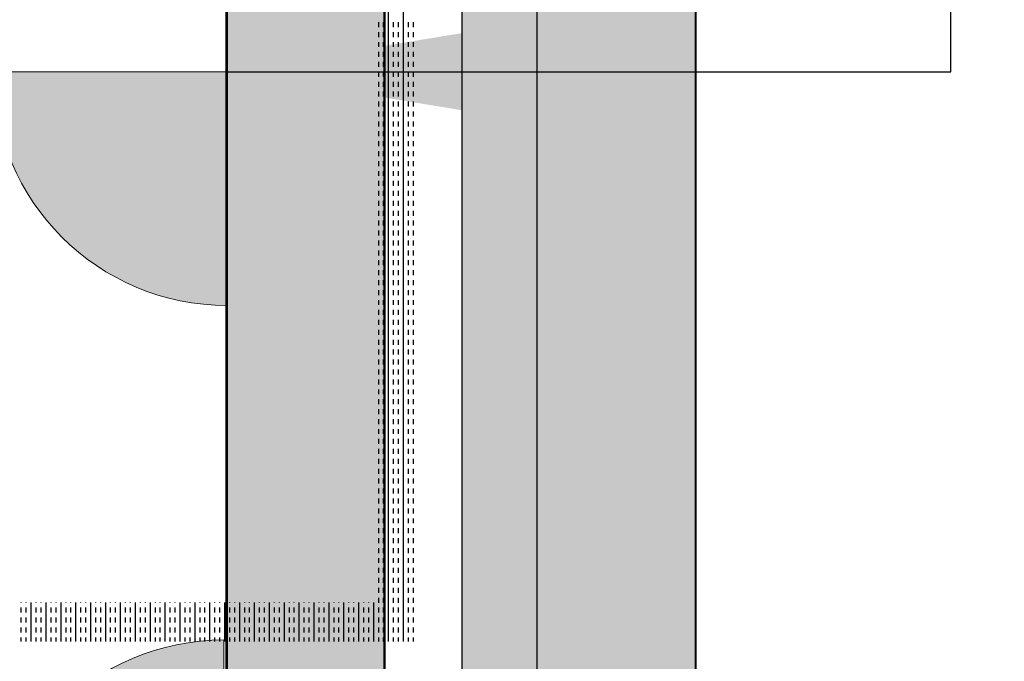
# Model space of a CAD drawing. Header units: millimetres. Extents: x -11575 to 52845, y -36266 to 23021.
# Tile 92 of 184: x 20930 to 21561, y 15291 to 15703. Entities that reach past the tile are written whole.
import ezdxf
from ezdxf.enums import TextEntityAlignment as Align

# ---------------------------------------------------------------- set-up
doc = ezdxf.new("R2010")
doc.units = ezdxf.units.MM
doc.header["$MEASUREMENT"] = 0
doc.layers.get('0').update_dxf_attribs({"lineweight": 5})
doc.layers.add('GREY SCALE', color=9, linetype='Continuous', true_color=0x808080)
doc.layers.add('GREYSCALE', color=9, linetype='Continuous', lineweight=0, true_color=0x808080)
doc.layers.add('M-MEP-ELPR-SOCKET', color=5, linetype='Continuous', lineweight=20, true_color=0x0000ff)
doc.layers.add('M-MEP-ELLG-TEXT', color=7, linetype='Continuous', lineweight=20)
doc.styles.add('Oswald Light', font='txt')
doc.styles.get("Standard").update_dxf_attribs({"font": 'romans.shx'})
doc.dimstyles.new('MDS-50', dxfattribs={"dimtxt": 100, "dimasz": 100, "dimexe": 50, "dimexo": 50, "dimgap": 25, "dimtad": 1, "dimdec": 0, "dimtxsty": 'Oswald Light', "dimcen": 0, "dimdle": 1.5875, "dimazin": 0, "dimtfac": 1, "dimtdec": 0, "dimtix": 1, "dimtmove": 0, "dimatfit": 0, "dimfxl": 1, "dimfrac": 2, "dimtolj": 1, "dimarcsym": 0})

# ---------------------------------------------------------------- blocks, each defined once
blk = doc.blocks.new('FLOOR PLAN')
at = {"layer": 'GREYSCALE', "lineweight": -2, "ltscale": 0.25}
h = blk.add_hatch(color=0, dxfattribs=at)
h.dxf.hatch_style = 1
h.paths.add_polyline_path([(21261.56, 12139.37), (21261.56, 12059.77), (21363.41, 12059.77), (21363.18, 18155.08), (21261.33, 18155.07), (21261.56, 12213.15)])
h = blk.add_hatch(color=0, dxfattribs=at)
h.dxf.hatch_style = 1
h.paths.add_polyline_path([(21062.97, 12139.25), (21062.97, 12060.09), (21164.25, 12060.09), (21164.25, 18121.51), (21062.97, 18121.51), (21062.97, 12212.62)])
h = blk.add_hatch(color=0, dxfattribs=at)
h.dxf.hatch_style = 1
h.paths.add_polyline_path([(21363.6, 18078.18), (21213.33, 18078.18), (21213.33, 11251.58), (21363.6, 11251.58)])
at = {"layer": 'GREYSCALE', "color": 0, "lineweight": -2, "ltscale": 0.25}
for p, q in [((21363.41, 12059.77), (21363.18, 18155.08)), ((21163.58, 12069.11), (21163.58, 18149.45)), ((21164.25, 12060.09), (21164.25, 18121.51)), ((21261.34, 18000.66), (21261.56, 12059.77)), ((21061.98, 17995.41), (21061.98, 12069.11)), ((21062.97, 17967.96), (21062.97, 12060.09))]:
    blk.add_line(p, q, dxfattribs=at)
at = {"layer": 'GREYSCALE', "color": 0, "lineweight": -2}
for p, q in [((21213.33, 18078.18), (21213.33, 11251.58)), ((21363.6, 11251.58), (21363.6, 18078.18)), ((21166.43, 15303.61), (21166.43, 16005.3)), ((21175.98, 15303.61), (21175.98, 16005.3)), ((21160.07, 15697.78), (21160.07, 15700.96)), ((21163.25, 15697.78), (21163.25, 15700.96)), ((21169.62, 15697.78), (21169.62, 15700.96)), ((21172.8, 15697.78), (21172.8, 15700.96)), ((21179.16, 15697.78), (21179.16, 15700.96)), ((21182.35, 15697.78), (21182.35, 15700.96)), ((21160.07, 15691.41), (21160.07, 15694.59)), ((21163.25, 15691.41), (21163.25, 15694.59)), ((21169.62, 15691.41), (21169.62, 15694.59)), ((21172.8, 15691.41), (21172.8, 15694.59)), ((21179.16, 15691.41), (21179.16, 15694.59)), ((21182.35, 15691.41), (21182.35, 15694.59)), ((21160.07, 15685.05), (21160.07, 15688.23)), ((21163.25, 15685.05), (21163.25, 15688.23)), ((21169.62, 15685.05), (21169.62, 15688.23)), ((21172.8, 15685.05), (21172.8, 15688.23)), ((21179.16, 15685.05), (21179.16, 15688.23)), ((21182.35, 15685.05), (21182.35, 15688.23)), ((21160.07, 15678.68), (21160.07, 15681.86)), ((21163.25, 15678.68), (21163.25, 15681.86)), ((21169.62, 15678.68), (21169.62, 15681.86)), ((21172.8, 15678.68), (21172.8, 15681.86)), ((21179.16, 15678.68), (21179.16, 15681.86)), ((21182.35, 15678.68), (21182.35, 15681.86)), ((21160.07, 15672.32), (21160.07, 15675.5)), ((21163.25, 15672.32), (21163.25, 15675.5)), ((21169.62, 15672.32), (21169.62, 15675.5)), ((21172.8, 15672.32), (21172.8, 15675.5)), ((21179.16, 15672.32), (21179.16, 15675.5)), ((21182.35, 15672.32), (21182.35, 15675.5)), ((21160.07, 15665.95), (21160.07, 15669.13)), ((21163.25, 15665.95), (21163.25, 15669.13)), ((21169.62, 15665.95), (21169.62, 15669.13)), ((21172.8, 15665.95), (21172.8, 15669.13)), ((21179.16, 15665.95), (21179.16, 15669.13)), ((21182.35, 15665.95), (21182.35, 15669.13)), ((21160.07, 15659.58), (21160.07, 15662.77)), ((21163.25, 15659.58), (21163.25, 15662.77)), ((21169.62, 15659.58), (21169.62, 15662.77)), ((21172.8, 15659.58), (21172.8, 15662.77)), ((21179.16, 15659.58), (21179.16, 15662.77)), ((21182.35, 15659.58), (21182.35, 15662.77)), ((21160.07, 15653.22), (21160.07, 15656.4)), ((21163.25, 15653.22), (21163.25, 15656.4)), ((21169.62, 15653.22), (21169.62, 15656.4)), ((21172.8, 15653.22), (21172.8, 15656.4)), ((21179.16, 15653.22), (21179.16, 15656.4)), ((21182.35, 15653.22), (21182.35, 15656.4)), ((21160.07, 15646.85), (21160.07, 15650.04)), ((21163.25, 15646.85), (21163.25, 15650.04)), ((21169.62, 15646.85), (21169.62, 15650.04)), ((21172.8, 15646.85), (21172.8, 15650.04)), ((21179.16, 15646.85), (21179.16, 15650.04)), ((21182.35, 15646.85), (21182.35, 15650.04)), ((21160.07, 15640.49), (21160.07, 15643.67)), ((21163.25, 15640.49), (21163.25, 15643.67)), ((21169.62, 15640.49), (21169.62, 15643.67)), ((21172.8, 15640.49), (21172.8, 15643.67)), ((21179.16, 15640.49), (21179.16, 15643.67)), ((21182.35, 15640.49), (21182.35, 15643.67)), ((21160.07, 15634.12), (21160.07, 15637.31)), ((21163.25, 15634.12), (21163.25, 15637.31)), ((21169.62, 15634.12), (21169.62, 15637.31)), ((21172.8, 15634.12), (21172.8, 15637.31)), ((21179.16, 15634.12), (21179.16, 15637.31)), ((21182.35, 15634.12), (21182.35, 15637.31)), ((21160.07, 15627.76), (21160.07, 15630.94)), ((21163.25, 15627.76), (21163.25, 15630.94)), ((21169.62, 15627.76), (21169.62, 15630.94)), ((21172.8, 15627.76), (21172.8, 15630.94)), ((21179.16, 15627.76), (21179.16, 15630.94)), ((21182.35, 15627.76), (21182.35, 15630.94)), ((21160.07, 15621.39), (21160.07, 15624.57)), ((21163.25, 15621.39), (21163.25, 15624.57)), ((21169.62, 15621.39), (21169.62, 15624.57)), ((21172.8, 15621.39), (21172.8, 15624.57)), ((21179.16, 15621.39), (21179.16, 15624.57)), ((21182.35, 15621.39), (21182.35, 15624.57)), ((21160.07, 15615.03), (21160.07, 15618.21)), ((21163.25, 15615.03), (21163.25, 15618.21)), ((21169.62, 15615.03), (21169.62, 15618.21)), ((21172.8, 15615.03), (21172.8, 15618.21)), ((21179.16, 15615.03), (21179.16, 15618.21)), ((21182.35, 15615.03), (21182.35, 15618.21)), ((21160.07, 15608.66), (21160.07, 15611.84)), ((21163.25, 15608.66), (21163.25, 15611.84)), ((21169.62, 15608.66), (21169.62, 15611.84)), ((21172.8, 15608.66), (21172.8, 15611.84)), ((21179.16, 15608.66), (21179.16, 15611.84)), ((21182.35, 15608.66), (21182.35, 15611.84)), ((21160.07, 15602.3), (21160.07, 15605.48)), ((21163.25, 15602.3), (21163.25, 15605.48)), ((21169.62, 15602.3), (21169.62, 15605.48)), ((21172.8, 15602.3), (21172.8, 15605.48)), ((21179.16, 15602.3), (21179.16, 15605.48)), ((21182.35, 15602.3), (21182.35, 15605.48)), ((21160.07, 15595.93), (21160.07, 15599.11)), ((21163.25, 15595.93), (21163.25, 15599.11)), ((21169.62, 15595.93), (21169.62, 15599.11)), ((21172.8, 15595.93), (21172.8, 15599.11)), ((21179.16, 15595.93), (21179.16, 15599.11)), ((21182.35, 15595.93), (21182.35, 15599.11)), ((21160.07, 15589.57), (21160.07, 15592.75)), ((21163.25, 15589.57), (21163.25, 15592.75)), ((21169.62, 15589.57), (21169.62, 15592.75)), ((21172.8, 15589.57), (21172.8, 15592.75)), ((21179.16, 15589.57), (21179.16, 15592.75)), ((21182.35, 15589.57), (21182.35, 15592.75)), ((21160.07, 15583.2), (21160.07, 15586.38)), ((21163.25, 15583.2), (21163.25, 15586.38)), ((21169.62, 15583.2), (21169.62, 15586.38)), ((21172.8, 15583.2), (21172.8, 15586.38)), ((21179.16, 15583.2), (21179.16, 15586.38)), ((21182.35, 15583.2), (21182.35, 15586.38)), ((21160.07, 15576.83), (21160.07, 15580.02)), ((21163.25, 15576.83), (21163.25, 15580.02)), ((21169.62, 15576.83), (21169.62, 15580.02)), ((21172.8, 15576.83), (21172.8, 15580.02)), ((21179.16, 15576.83), (21179.16, 15580.02)), ((21182.35, 15576.83), (21182.35, 15580.02)), ((21160.07, 15570.47), (21160.07, 15573.65)), ((21163.25, 15570.47), (21163.25, 15573.65)), ((21169.62, 15570.47), (21169.62, 15573.65)), ((21172.8, 15570.47), (21172.8, 15573.65)), ((21179.16, 15570.47), (21179.16, 15573.65)), ((21182.35, 15570.47), (21182.35, 15573.65)), ((21160.07, 15564.1), (21160.07, 15567.29)), ((21163.25, 15564.1), (21163.25, 15567.29)), ((21169.62, 15564.1), (21169.62, 15567.29)), ((21172.8, 15564.1), (21172.8, 15567.29)), ((21179.16, 15564.1), (21179.16, 15567.29)), ((21182.35, 15564.1), (21182.35, 15567.29)), ((21160.07, 15557.74), (21160.07, 15560.92)), ((21163.25, 15557.74), (21163.25, 15560.92)), ((21169.62, 15557.74), (21169.62, 15560.92)), ((21172.8, 15557.74), (21172.8, 15560.92)), ((21179.16, 15557.74), (21179.16, 15560.92)), ((21182.35, 15557.74), (21182.35, 15560.92)), ((21160.07, 15551.37), (21160.07, 15554.56)), ((21163.25, 15551.37), (21163.25, 15554.56)), ((21169.62, 15551.37), (21169.62, 15554.56)), ((21172.8, 15551.37), (21172.8, 15554.56)), ((21179.16, 15551.37), (21179.16, 15554.56)), ((21182.35, 15551.37), (21182.35, 15554.56)), ((21160.07, 15545.01), (21160.07, 15548.19)), ((21163.25, 15545.01), (21163.25, 15548.19)), ((21169.62, 15545.01), (21169.62, 15548.19)), ((21172.8, 15545.01), (21172.8, 15548.19)), ((21179.16, 15545.01), (21179.16, 15548.19)), ((21182.35, 15545.01), (21182.35, 15548.19)), ((21160.07, 15538.64), (21160.07, 15541.82)), ((21163.25, 15538.64), (21163.25, 15541.82)), ((21169.62, 15538.64), (21169.62, 15541.82)), ((21172.8, 15538.64), (21172.8, 15541.82)), ((21179.16, 15538.64), (21179.16, 15541.82)), ((21182.35, 15538.64), (21182.35, 15541.82)), ((21160.07, 15532.28), (21160.07, 15535.46)), ((21163.25, 15532.28), (21163.25, 15535.46)), ((21169.62, 15532.28), (21169.62, 15535.46)), ((21172.8, 15532.28), (21172.8, 15535.46)), ((21179.16, 15532.28), (21179.16, 15535.46)), ((21182.35, 15532.28), (21182.35, 15535.46)), ((21160.07, 15525.91), (21160.07, 15529.09)), ((21163.25, 15525.91), (21163.25, 15529.09)), ((21169.62, 15525.91), (21169.62, 15529.09)), ((21172.8, 15525.91), (21172.8, 15529.09)), ((21179.16, 15525.91), (21179.16, 15529.09)), ((21182.35, 15525.91), (21182.35, 15529.09)), ((21160.07, 15519.55), (21160.07, 15522.73)), ((21163.25, 15519.55), (21163.25, 15522.73)), ((21169.62, 15519.55), (21169.62, 15522.73)), ((21172.8, 15519.55), (21172.8, 15522.73)), ((21179.16, 15519.55), (21179.16, 15522.73)), ((21182.35, 15519.55), (21182.35, 15522.73)), ((21160.07, 15513.18), (21160.07, 15516.36)), ((21163.25, 15513.18), (21163.25, 15516.36)), ((21169.62, 15513.18), (21169.62, 15516.36)), ((21172.8, 15513.18), (21172.8, 15516.36)), ((21179.16, 15513.18), (21179.16, 15516.36)), ((21182.35, 15513.18), (21182.35, 15516.36)), ((21160.07, 15506.82), (21160.07, 15510)), ((21163.25, 15506.82), (21163.25, 15510)), ((21169.62, 15506.82), (21169.62, 15510)), ((21172.8, 15506.82), (21172.8, 15510)), ((21179.16, 15506.82), (21179.16, 15510)), ((21182.35, 15506.82), (21182.35, 15510)), ((21160.07, 15500.45), (21160.07, 15503.63)), ((21163.25, 15500.45), (21163.25, 15503.63)), ((21169.62, 15500.45), (21169.62, 15503.63)), ((21172.8, 15500.45), (21172.8, 15503.63)), ((21179.16, 15500.45), (21179.16, 15503.63)), ((21182.35, 15500.45), (21182.35, 15503.63)), ((21160.07, 15494.08), (21160.07, 15497.27)), ((21163.25, 15494.08), (21163.25, 15497.27)), ((21169.62, 15494.08), (21169.62, 15497.27)), ((21172.8, 15494.08), (21172.8, 15497.27)), ((21179.16, 15494.08), (21179.16, 15497.27)), ((21182.35, 15494.08), (21182.35, 15497.27)), ((21160.07, 15487.72), (21160.07, 15490.9)), ((21163.25, 15487.72), (21163.25, 15490.9)), ((21169.62, 15487.72), (21169.62, 15490.9)), ((21172.8, 15487.72), (21172.8, 15490.9)), ((21179.16, 15487.72), (21179.16, 15490.9)), ((21182.35, 15487.72), (21182.35, 15490.9)), ((21160.07, 15481.35), (21160.07, 15484.54)), ((21163.25, 15481.35), (21163.25, 15484.54)), ((21169.62, 15481.35), (21169.62, 15484.54)), ((21172.8, 15481.35), (21172.8, 15484.54)), ((21179.16, 15481.35), (21179.16, 15484.54)), ((21182.35, 15481.35), (21182.35, 15484.54)), ((21160.07, 15474.99), (21160.07, 15478.17)), ((21163.25, 15474.99), (21163.25, 15478.17)), ((21169.62, 15474.99), (21169.62, 15478.17)), ((21172.8, 15474.99), (21172.8, 15478.17)), ((21179.16, 15474.99), (21179.16, 15478.17)), ((21182.35, 15474.99), (21182.35, 15478.17)), ((21160.07, 15468.62), (21160.07, 15471.81)), ((21163.25, 15468.62), (21163.25, 15471.81)), ((21169.62, 15468.62), (21169.62, 15471.81)), ((21172.8, 15468.62), (21172.8, 15471.81)), ((21179.16, 15468.62), (21179.16, 15471.81)), ((21182.35, 15468.62), (21182.35, 15471.81)), ((21160.07, 15462.26), (21160.07, 15465.44)), ((21163.25, 15462.26), (21163.25, 15465.44)), ((21169.62, 15462.26), (21169.62, 15465.44)), ((21172.8, 15462.26), (21172.8, 15465.44)), ((21179.16, 15462.26), (21179.16, 15465.44)), ((21182.35, 15462.26), (21182.35, 15465.44)), ((21160.07, 15455.89), (21160.07, 15459.07)), ((21163.25, 15455.89), (21163.25, 15459.07)), ((21169.62, 15455.89), (21169.62, 15459.07)), ((21172.8, 15455.89), (21172.8, 15459.07)), ((21179.16, 15455.89), (21179.16, 15459.07)), ((21182.35, 15455.89), (21182.35, 15459.07)), ((21160.07, 15449.53), (21160.07, 15452.71)), ((21163.25, 15449.53), (21163.25, 15452.71)), ((21169.62, 15449.53), (21169.62, 15452.71)), ((21172.8, 15449.53), (21172.8, 15452.71)), ((21179.16, 15449.53), (21179.16, 15452.71)), ((21182.35, 15449.53), (21182.35, 15452.71)), ((21160.07, 15443.16), (21160.07, 15446.34)), ((21163.25, 15443.16), (21163.25, 15446.34)), ((21169.62, 15443.16), (21169.62, 15446.34)), ((21172.8, 15443.16), (21172.8, 15446.34)), ((21179.16, 15443.16), (21179.16, 15446.34)), ((21182.35, 15443.16), (21182.35, 15446.34)), ((21160.07, 15436.8), (21160.07, 15439.98)), ((21163.25, 15436.8), (21163.25, 15439.98)), ((21169.62, 15436.8), (21169.62, 15439.98)), ((21172.8, 15436.8), (21172.8, 15439.98)), ((21179.16, 15436.8), (21179.16, 15439.98)), ((21182.35, 15436.8), (21182.35, 15439.98)), ((21160.07, 15430.43), (21160.07, 15433.61)), ((21163.25, 15430.43), (21163.25, 15433.61)), ((21169.62, 15430.43), (21169.62, 15433.61)), ((21172.8, 15430.43), (21172.8, 15433.61)), ((21179.16, 15430.43), (21179.16, 15433.61)), ((21182.35, 15430.43), (21182.35, 15433.61)), ((21160.07, 15424.07), (21160.07, 15427.25)), ((21163.25, 15424.07), (21163.25, 15427.25)), ((21169.62, 15424.07), (21169.62, 15427.25)), ((21172.8, 15424.07), (21172.8, 15427.25)), ((21179.16, 15424.07), (21179.16, 15427.25)), ((21182.35, 15424.07), (21182.35, 15427.25)), ((21160.07, 15417.7), (21160.07, 15420.88)), ((21163.25, 15417.7), (21163.25, 15420.88)), ((21169.62, 15417.7), (21169.62, 15420.88)), ((21172.8, 15417.7), (21172.8, 15420.88)), ((21179.16, 15417.7), (21179.16, 15420.88)), ((21182.35, 15417.7), (21182.35, 15420.88)), ((21160.07, 15411.33), (21160.07, 15414.52)), ((21163.25, 15411.33), (21163.25, 15414.52)), ((21169.62, 15411.33), (21169.62, 15414.52)), ((21172.8, 15411.33), (21172.8, 15414.52)), ((21179.16, 15411.33), (21179.16, 15414.52)), ((21182.35, 15411.33), (21182.35, 15414.52)), ((21160.07, 15404.97), (21160.07, 15408.15)), ((21163.25, 15404.97), (21163.25, 15408.15)), ((21169.62, 15404.97), (21169.62, 15408.15)), ((21172.8, 15404.97), (21172.8, 15408.15)), ((21179.16, 15404.97), (21179.16, 15408.15)), ((21182.35, 15404.97), (21182.35, 15408.15)), ((21160.07, 15398.6), (21160.07, 15401.79)), ((21163.25, 15398.6), (21163.25, 15401.79)), ((21169.62, 15398.6), (21169.62, 15401.79)), ((21172.8, 15398.6), (21172.8, 15401.79)), ((21179.16, 15398.6), (21179.16, 15401.79)), ((21182.35, 15398.6), (21182.35, 15401.79)), ((21160.07, 15392.24), (21160.07, 15395.42)), ((21163.25, 15392.24), (21163.25, 15395.42)), ((21169.62, 15392.24), (21169.62, 15395.42)), ((21172.8, 15392.24), (21172.8, 15395.42)), ((21179.16, 15392.24), (21179.16, 15395.42)), ((21182.35, 15392.24), (21182.35, 15395.42)), ((21160.07, 15385.87), (21160.07, 15389.06)), ((21163.25, 15385.87), (21163.25, 15389.06)), ((21169.62, 15385.87), (21169.62, 15389.06)), ((21172.8, 15385.87), (21172.8, 15389.06)), ((21179.16, 15385.87), (21179.16, 15389.06)), ((21182.35, 15385.87), (21182.35, 15389.06)), ((21160.07, 15379.51), (21160.07, 15382.69)), ((21163.25, 15379.51), (21163.25, 15382.69)), ((21169.62, 15379.51), (21169.62, 15382.69)), ((21172.8, 15379.51), (21172.8, 15382.69)), ((21179.16, 15379.51), (21179.16, 15382.69)), ((21182.35, 15379.51), (21182.35, 15382.69)), ((21160.07, 15373.14), (21160.07, 15376.32)), ((21163.25, 15373.14), (21163.25, 15376.32)), ((21169.62, 15373.14), (21169.62, 15376.32)), ((21172.8, 15373.14), (21172.8, 15376.32)), ((21179.16, 15373.14), (21179.16, 15376.32)), ((21182.35, 15373.14), (21182.35, 15376.32)), ((21160.07, 15366.78), (21160.07, 15369.96)), ((21163.25, 15366.78), (21163.25, 15369.96)), ((21169.62, 15366.78), (21169.62, 15369.96)), ((21172.8, 15366.78), (21172.8, 15369.96)), ((21179.16, 15366.78), (21179.16, 15369.96)), ((21182.35, 15366.78), (21182.35, 15369.96)), ((21160.07, 15360.41), (21160.07, 15363.59)), ((21163.25, 15360.41), (21163.25, 15363.59)), ((21169.62, 15360.41), (21169.62, 15363.59)), ((21172.8, 15360.41), (21172.8, 15363.59)), ((21179.16, 15360.41), (21179.16, 15363.59)), ((21182.35, 15360.41), (21182.35, 15363.59)), ((21160.07, 15354.05), (21160.07, 15357.23)), ((21163.25, 15354.05), (21163.25, 15357.23)), ((21169.62, 15354.05), (21169.62, 15357.23)), ((21172.8, 15354.05), (21172.8, 15357.23)), ((21179.16, 15354.05), (21179.16, 15357.23)), ((21182.35, 15354.05), (21182.35, 15357.23)), ((21160.07, 15347.68), (21160.07, 15350.86)), ((21163.25, 15347.68), (21163.25, 15350.86)), ((21169.62, 15347.68), (21169.62, 15350.86)), ((21172.8, 15347.68), (21172.8, 15350.86)), ((21179.16, 15347.68), (21179.16, 15350.86)), ((21182.35, 15347.68), (21182.35, 15350.86)), ((21160.07, 15341.31), (21160.07, 15344.5)), ((21163.25, 15341.31), (21163.25, 15344.5)), ((21169.62, 15341.31), (21169.62, 15344.5)), ((21172.8, 15341.31), (21172.8, 15344.5)), ((21179.16, 15341.31), (21179.16, 15344.5)), ((21182.35, 15341.31), (21182.35, 15344.5)), ((21160.07, 15334.95), (21160.07, 15338.13)), ((21163.25, 15334.95), (21163.25, 15338.13)), ((21169.62, 15334.95), (21169.62, 15338.13)), ((21172.8, 15334.95), (21172.8, 15338.13)), ((21179.16, 15334.95), (21179.16, 15338.13)), ((21182.35, 15334.95), (21182.35, 15338.13)), ((21160.07, 15328.58), (21160.07, 15331.77)), ((21163.25, 15328.58), (21163.25, 15331.77)), ((21169.62, 15328.58), (21169.62, 15331.77)), ((21172.8, 15328.58), (21172.8, 15331.77)), ((21179.16, 15328.58), (21179.16, 15331.77)), ((21182.35, 15328.58), (21182.35, 15331.77)), ((20930.91, 15328.58), (20930.91, 15328.67)), ((20930.91, 15322.22), (20930.91, 15325.4)), ((20934.1, 15328.58), (20934.1, 15328.67)), ((20934.1, 15322.22), (20934.1, 15325.4)), ((20937.28, 15303.61), (20937.28, 15328.67)), ((20940.46, 15328.58), (20940.46, 15328.67)), ((20940.46, 15322.22), (20940.46, 15325.4)), ((20943.64, 15328.58), (20943.64, 15328.67)), ((20943.64, 15322.22), (20943.64, 15325.4)), ((20946.83, 15303.61), (20946.83, 15328.67)), ((20950.01, 15328.58), (20950.01, 15328.67)), ((20950.01, 15322.22), (20950.01, 15325.4)), ((20953.19, 15328.58), (20953.19, 15328.67)), ((20953.19, 15322.22), (20953.19, 15325.4)), ((20956.37, 15303.61), (20956.37, 15328.67)), ((20959.56, 15328.58), (20959.56, 15328.67)), ((20959.56, 15322.22), (20959.56, 15325.4)), ((20962.74, 15328.58), (20962.74, 15328.67)), ((20962.74, 15322.22), (20962.74, 15325.4)), ((20965.92, 15303.61), (20965.92, 15328.67)), ((20969.11, 15328.58), (20969.11, 15328.67)), ((20969.11, 15322.22), (20969.11, 15325.4)), ((20972.29, 15328.58), (20972.29, 15328.67)), ((20972.29, 15322.22), (20972.29, 15325.4)), ((20975.47, 15303.61), (20975.47, 15328.67)), ((20978.65, 15328.58), (20978.65, 15328.67)), ((20978.65, 15322.22), (20978.65, 15325.4)), ((20981.84, 15328.58), (20981.84, 15328.67)), ((20981.84, 15322.22), (20981.84, 15325.4)), ((20985.02, 15303.61), (20985.02, 15328.67)), ((20988.2, 15328.58), (20988.2, 15328.67)), ((20988.2, 15322.22), (20988.2, 15325.4)), ((20991.38, 15328.58), (20991.38, 15328.67)), ((20991.38, 15322.22), (20991.38, 15325.4)), ((20994.57, 15303.61), (20994.57, 15328.67)), ((20997.75, 15328.58), (20997.75, 15328.67)), ((20997.75, 15322.22), (20997.75, 15325.4)), ((21000.93, 15328.58), (21000.93, 15328.67)), ((21000.93, 15322.22), (21000.93, 15325.4)), ((21004.12, 15303.61), (21004.12, 15328.67)), ((21007.3, 15328.58), (21007.3, 15328.67)), ((21007.3, 15322.22), (21007.3, 15325.4)), ((21010.48, 15328.58), (21010.48, 15328.67)), ((21010.48, 15322.22), (21010.48, 15325.4)), ((21013.66, 15303.61), (21013.66, 15328.67)), ((21016.85, 15328.58), (21016.85, 15328.67)), ((21016.85, 15322.22), (21016.85, 15325.4)), ((21020.03, 15328.58), (21020.03, 15328.67)), ((21020.03, 15322.22), (21020.03, 15325.4)), ((21023.21, 15303.61), (21023.21, 15328.67)), ((21026.39, 15328.58), (21026.39, 15328.67)), ((21026.39, 15322.22), (21026.39, 15325.4)), ((21029.58, 15328.58), (21029.58, 15328.67)), ((21029.58, 15322.22), (21029.58, 15325.4)), ((21032.76, 15303.61), (21032.76, 15328.67)), ((21035.94, 15328.58), (21035.94, 15328.67)), ((21035.94, 15322.22), (21035.94, 15325.4)), ((21039.12, 15328.58), (21039.12, 15328.67)), ((21039.12, 15322.22), (21039.12, 15325.4)), ((21042.31, 15303.61), (21042.31, 15328.67)), ((21045.49, 15328.58), (21045.49, 15328.67)), ((21045.49, 15322.22), (21045.49, 15325.4)), ((21048.67, 15328.58), (21048.67, 15328.67)), ((21048.67, 15322.22), (21048.67, 15325.4)), ((21051.86, 15303.61), (21051.86, 15328.67)), ((21055.04, 15328.58), (21055.04, 15328.67)), ((21055.04, 15322.22), (21055.04, 15325.4)), ((21058.22, 15328.58), (21058.22, 15328.67)), ((21058.22, 15322.22), (21058.22, 15325.4)), ((21061.4, 15303.61), (21061.4, 15328.67)), ((21064.59, 15328.58), (21064.59, 15328.67)), ((21064.59, 15322.22), (21064.59, 15325.4)), ((21067.77, 15328.58), (21067.77, 15328.67)), ((21067.77, 15322.22), (21067.77, 15325.4)), ((21070.95, 15303.61), (21070.95, 15328.67)), ((21074.13, 15328.58), (21074.13, 15328.67)), ((21074.13, 15322.22), (21074.13, 15325.4)), ((21077.32, 15328.58), (21077.32, 15328.67)), ((21077.32, 15322.22), (21077.32, 15325.4)), ((21080.5, 15303.61), (21080.5, 15328.67)), ((21083.68, 15328.58), (21083.68, 15328.67)), ((21083.68, 15322.22), (21083.68, 15325.4)), ((21086.87, 15328.58), (21086.87, 15328.67)), ((21086.87, 15322.22), (21086.87, 15325.4)), ((21090.05, 15303.61), (21090.05, 15328.67)), ((21093.23, 15328.58), (21093.23, 15328.67)), ((21093.23, 15322.22), (21093.23, 15325.4)), ((21096.41, 15328.58), (21096.41, 15328.67)), ((21096.41, 15322.22), (21096.41, 15325.4)), ((21099.6, 15303.61), (21099.6, 15328.67)), ((21102.78, 15328.58), (21102.78, 15328.67)), ((21102.78, 15322.22), (21102.78, 15325.4)), ((21105.96, 15328.58), (21105.96, 15328.67)), ((21105.96, 15322.22), (21105.96, 15325.4)), ((21109.14, 15303.61), (21109.14, 15328.67)), ((21112.33, 15328.58), (21112.33, 15328.67)), ((21112.33, 15322.22), (21112.33, 15325.4)), ((21115.51, 15328.58), (21115.51, 15328.67)), ((21115.51, 15322.22), (21115.51, 15325.4)), ((21118.69, 15303.61), (21118.69, 15328.67)), ((21121.88, 15328.58), (21121.88, 15328.67)), ((21121.88, 15322.22), (21121.88, 15325.4)), ((21125.06, 15328.58), (21125.06, 15328.67)), ((21125.06, 15322.22), (21125.06, 15325.4)), ((21128.24, 15303.61), (21128.24, 15328.67)), ((21131.42, 15328.58), (21131.42, 15328.67)), ((21131.42, 15322.22), (21131.42, 15325.4)), ((21134.61, 15328.58), (21134.61, 15328.67)), ((21134.61, 15322.22), (21134.61, 15325.4)), ((21137.79, 15303.61), (21137.79, 15328.67)), ((21140.97, 15328.58), (21140.97, 15328.67)), ((21140.97, 15322.22), (21140.97, 15325.4)), ((21144.15, 15328.58), (21144.15, 15328.67)), ((21144.15, 15322.22), (21144.15, 15325.4)), ((21147.34, 15303.61), (21147.34, 15328.67)), ((21150.52, 15328.58), (21150.52, 15328.67)), ((21150.52, 15322.22), (21150.52, 15325.4)), ((21153.7, 15328.58), (21153.7, 15328.67)), ((21153.7, 15322.22), (21153.7, 15325.4)), ((21156.88, 15303.61), (21156.88, 15328.67)), ((21160.07, 15322.22), (21160.07, 15325.4)), ((21163.25, 15322.22), (21163.25, 15325.4)), ((21169.62, 15322.22), (21169.62, 15325.4)), ((21172.8, 15322.22), (21172.8, 15325.4)), ((21179.16, 15322.22), (21179.16, 15325.4)), ((21182.35, 15322.22), (21182.35, 15325.4)), ((20930.91, 15315.85), (20930.91, 15319.04)), ((20934.1, 15315.85), (20934.1, 15319.04)), ((20940.46, 15315.85), (20940.46, 15319.04)), ((20943.64, 15315.85), (20943.64, 15319.04)), ((20950.01, 15315.85), (20950.01, 15319.04)), ((20953.19, 15315.85), (20953.19, 15319.04)), ((20959.56, 15315.85), (20959.56, 15319.04)), ((20962.74, 15315.85), (20962.74, 15319.04)), ((20969.11, 15315.85), (20969.11, 15319.04)), ((20972.29, 15315.85), (20972.29, 15319.04)), ((20978.65, 15315.85), (20978.65, 15319.04)), ((20981.84, 15315.85), (20981.84, 15319.04)), ((20988.2, 15315.85), (20988.2, 15319.04)), ((20991.38, 15315.85), (20991.38, 15319.04)), ((20997.75, 15315.85), (20997.75, 15319.04)), ((21000.93, 15315.85), (21000.93, 15319.04)), ((21007.3, 15315.85), (21007.3, 15319.04)), ((21010.48, 15315.85), (21010.48, 15319.04)), ((21016.85, 15315.85), (21016.85, 15319.04)), ((21020.03, 15315.85), (21020.03, 15319.04)), ((21026.39, 15315.85), (21026.39, 15319.04)), ((21029.58, 15315.85), (21029.58, 15319.04)), ((21035.94, 15315.85), (21035.94, 15319.04)), ((21039.12, 15315.85), (21039.12, 15319.04)), ((21045.49, 15315.85), (21045.49, 15319.04)), ((21048.67, 15315.85), (21048.67, 15319.04)), ((21055.04, 15315.85), (21055.04, 15319.04)), ((21058.22, 15315.85), (21058.22, 15319.04)), ((21064.59, 15315.85), (21064.59, 15319.04)), ((21067.77, 15315.85), (21067.77, 15319.04)), ((21074.13, 15315.85), (21074.13, 15319.04)), ((21077.32, 15315.85), (21077.32, 15319.04)), ((21083.68, 15315.85), (21083.68, 15319.04)), ((21086.87, 15315.85), (21086.87, 15319.04)), ((21093.23, 15315.85), (21093.23, 15319.04)), ((21096.41, 15315.85), (21096.41, 15319.04)), ((21102.78, 15315.85), (21102.78, 15319.04)), ((21105.96, 15315.85), (21105.96, 15319.04)), ((21112.33, 15315.85), (21112.33, 15319.04)), ((21115.51, 15315.85), (21115.51, 15319.04)), ((21121.88, 15315.85), (21121.88, 15319.04)), ((21125.06, 15315.85), (21125.06, 15319.04)), ((21131.42, 15315.85), (21131.42, 15319.04)), ((21134.61, 15315.85), (21134.61, 15319.04)), ((21140.97, 15315.85), (21140.97, 15319.04)), ((21144.15, 15315.85), (21144.15, 15319.04)), ((21150.52, 15315.85), (21150.52, 15319.04)), ((21153.7, 15315.85), (21153.7, 15319.04)), ((21160.07, 15315.85), (21160.07, 15319.04)), ((21163.25, 15315.85), (21163.25, 15319.04)), ((21169.62, 15315.85), (21169.62, 15319.04)), ((21172.8, 15315.85), (21172.8, 15319.04)), ((21179.16, 15315.85), (21179.16, 15319.04)), ((21182.35, 15315.85), (21182.35, 15319.04)), ((20930.91, 15309.49), (20930.91, 15312.67)), ((20934.1, 15309.49), (20934.1, 15312.67)), ((20940.46, 15309.49), (20940.46, 15312.67)), ((20943.64, 15309.49), (20943.64, 15312.67)), ((20950.01, 15309.49), (20950.01, 15312.67)), ((20953.19, 15309.49), (20953.19, 15312.67)), ((20959.56, 15309.49), (20959.56, 15312.67)), ((20962.74, 15309.49), (20962.74, 15312.67)), ((20969.11, 15309.49), (20969.11, 15312.67)), ((20972.29, 15309.49), (20972.29, 15312.67)), ((20978.65, 15309.49), (20978.65, 15312.67)), ((20981.84, 15309.49), (20981.84, 15312.67)), ((20988.2, 15309.49), (20988.2, 15312.67)), ((20991.38, 15309.49), (20991.38, 15312.67)), ((20997.75, 15309.49), (20997.75, 15312.67)), ((21000.93, 15309.49), (21000.93, 15312.67)), ((21007.3, 15309.49), (21007.3, 15312.67)), ((21010.48, 15309.49), (21010.48, 15312.67)), ((21016.85, 15309.49), (21016.85, 15312.67)), ((21020.03, 15309.49), (21020.03, 15312.67)), ((21026.39, 15309.49), (21026.39, 15312.67)), ((21029.58, 15309.49), (21029.58, 15312.67)), ((21035.94, 15309.49), (21035.94, 15312.67)), ((21039.12, 15309.49), (21039.12, 15312.67)), ((21045.49, 15309.49), (21045.49, 15312.67)), ((21048.67, 15309.49), (21048.67, 15312.67)), ((21055.04, 15309.49), (21055.04, 15312.67)), ((21058.22, 15309.49), (21058.22, 15312.67)), ((21064.59, 15309.49), (21064.59, 15312.67)), ((21067.77, 15309.49), (21067.77, 15312.67)), ((21074.13, 15309.49), (21074.13, 15312.67)), ((21077.32, 15309.49), (21077.32, 15312.67)), ((21083.68, 15309.49), (21083.68, 15312.67)), ((21086.87, 15309.49), (21086.87, 15312.67)), ((21093.23, 15309.49), (21093.23, 15312.67)), ((21096.41, 15309.49), (21096.41, 15312.67)), ((21102.78, 15309.49), (21102.78, 15312.67)), ((21105.96, 15309.49), (21105.96, 15312.67)), ((21112.33, 15309.49), (21112.33, 15312.67)), ((21115.51, 15309.49), (21115.51, 15312.67)), ((21121.88, 15309.49), (21121.88, 15312.67)), ((21125.06, 15309.49), (21125.06, 15312.67)), ((21131.42, 15309.49), (21131.42, 15312.67)), ((21134.61, 15309.49), (21134.61, 15312.67)), ((21140.97, 15309.49), (21140.97, 15312.67)), ((21144.15, 15309.49), (21144.15, 15312.67)), ((21150.52, 15309.49), (21150.52, 15312.67)), ((21153.7, 15309.49), (21153.7, 15312.67)), ((21160.07, 15309.49), (21160.07, 15312.67)), ((21163.25, 15309.49), (21163.25, 15312.67)), ((21169.62, 15309.49), (21169.62, 15312.67)), ((21172.8, 15309.49), (21172.8, 15312.67)), ((21179.16, 15309.49), (21179.16, 15312.67)), ((21182.35, 15309.49), (21182.35, 15312.67)), ((20930.91, 15303.61), (20930.91, 15306.31)), ((20934.1, 15303.61), (20934.1, 15306.31)), ((20940.46, 15303.61), (20940.46, 15306.31)), ((20943.64, 15303.61), (20943.64, 15306.31)), ((20950.01, 15303.61), (20950.01, 15306.31)), ((20953.19, 15303.61), (20953.19, 15306.31)), ((20959.56, 15303.61), (20959.56, 15306.31)), ((20962.74, 15303.61), (20962.74, 15306.31)), ((20969.11, 15303.61), (20969.11, 15306.31)), ((20972.29, 15303.61), (20972.29, 15306.31)), ((20978.65, 15303.61), (20978.65, 15306.31)), ((20981.84, 15303.61), (20981.84, 15306.31)), ((20988.2, 15303.61), (20988.2, 15306.31)), ((20991.38, 15303.61), (20991.38, 15306.31)), ((20997.75, 15303.61), (20997.75, 15306.31)), ((21000.93, 15303.61), (21000.93, 15306.31)), ((21007.3, 15303.61), (21007.3, 15306.31)), ((21010.48, 15303.61), (21010.48, 15306.31)), ((21016.85, 15303.61), (21016.85, 15306.31)), ((21020.03, 15303.61), (21020.03, 15306.31)), ((21026.39, 15303.61), (21026.39, 15306.31)), ((21029.58, 15303.61), (21029.58, 15306.31)), ((21035.94, 15303.61), (21035.94, 15306.31)), ((21039.12, 15303.61), (21039.12, 15306.31)), ((21045.49, 15303.61), (21045.49, 15306.31)), ((21048.67, 15303.61), (21048.67, 15306.31)), ((21055.04, 15303.61), (21055.04, 15306.31)), ((21058.22, 15303.61), (21058.22, 15306.31)), ((21064.59, 15303.61), (21064.59, 15306.31)), ((21067.77, 15303.61), (21067.77, 15306.31)), ((21074.13, 15303.61), (21074.13, 15306.31)), ((21077.32, 15303.61), (21077.32, 15306.31)), ((21083.68, 15303.61), (21083.68, 15306.31)), ((21086.87, 15303.61), (21086.87, 15306.31)), ((21093.23, 15303.61), (21093.23, 15306.31)), ((21096.41, 15303.61), (21096.41, 15306.31)), ((21102.78, 15303.61), (21102.78, 15306.31)), ((21105.96, 15303.61), (21105.96, 15306.31)), ((21112.33, 15303.61), (21112.33, 15306.31)), ((21115.51, 15303.61), (21115.51, 15306.31)), ((21121.88, 15303.61), (21121.88, 15306.31)), ((21125.06, 15303.61), (21125.06, 15306.31)), ((21131.42, 15303.61), (21131.42, 15306.31)), ((21134.61, 15303.61), (21134.61, 15306.31)), ((21140.97, 15303.61), (21140.97, 15306.31)), ((21144.15, 15303.61), (21144.15, 15306.31)), ((21150.52, 15303.61), (21150.52, 15306.31)), ((21153.7, 15303.61), (21153.7, 15306.31)), ((21160.07, 15303.61), (21160.07, 15306.31)), ((21163.25, 15303.61), (21163.25, 15306.31)), ((21169.62, 15303.61), (21169.62, 15306.31)), ((21172.8, 15303.61), (21172.8, 15306.31)), ((21179.16, 15303.61), (21179.16, 15306.31)), ((21182.35, 15303.61), (21182.35, 15306.31))]:
    blk.add_line(p, q, dxfattribs=at)
blk = doc.blocks.new('IS-5PIN')
h = blk.add_hatch(color=0)
h.dxf.hatch_style = 1
h.paths.add_polyline_path([(-100, 0), (100, 0, 1)])
at = {"color": 0}
blk.add_lwpolyline([(-100, 0), (100, 0, 1), (-100, 0)], format="xyb", dxfattribs=at)
blk.add_attdef('XXA', text='', height=100, dxfattribs=at).set_placement((-275, 100), align=Align.MIDDLE_CENTER)
blk = doc.blocks.new('SSSO')
h = blk.add_hatch(color=0)
h.dxf.hatch_style = 1
h.paths.add_polyline_path([(0, 100, 0.414214), (-100, 0), (0, 0)])
at = {"color": 0}
blk.add_lwpolyline([(0, 0), (0, 200)], dxfattribs=at)
blk.add_lwpolyline([(-100, 0), (100, 0, 1), (-100, 0)], format="xyb", dxfattribs=at)
blk.add_attdef('XXA', text='', height=100, dxfattribs=at).set_placement((-250, 150), align=Align.MIDDLE_CENTER)

msp = doc.modelspace()

# ---------------------------------------------------------------- block references
at = {"layer": 'GREY SCALE'}
msp.add_blockref('FLOOR PLAN', (0, 0), dxfattribs=at)
at = {"layer": 'M-MEP-ELPR-SOCKET', "color": 6, "true_color": 0xff00ff, "xscale": 1.5, "yscale": 1.5, "zscale": 1.5, "rotation": 90}
msp.add_blockref('SSSO', (21062.97, 15669.2), dxfattribs=at)
at = {"layer": 'M-MEP-ELPR-SOCKET', "color": 1, "true_color": 0xff0000, "xscale": 1.5, "yscale": 1.5, "zscale": 1.5, "rotation": 90}
msp.add_blockref('IS-5PIN', (21060.69, 15154.66), dxfattribs=at)

# ---------------------------------------------------------------- leaders
at = {"layer": 'M-MEP-ELLG-TEXT'}
for points in [[(19887.51, 12193.85), (23263, 12193.85), (23263, 22628.45), (21872.84, 22628.45)], [(21061.98, 12506.96), (23153.5, 12506.96), (23153.5, 21924.64), (21872.77, 21924.64)], [(21058.31, 12906.73), (22987.33, 12906.73), (22991, 21228.45), (21872.74, 21228.45)], [(21058.31, 13241.06), (22862.33, 13241.06), (22866, 20532.26), (21872.81, 20532.26)], [(21061.98, 13543.04), (22647.75, 13543.04), (22647.75, 19834.17), (21872.84, 19834.17)], [(21062.97, 15172.55), (22339.5, 15172.55), (22339.5, 19136.07), (21872.87, 19136.07)], [(21062.97, 15669.2), (21527, 15669.2), (21527, 18327.38)]]:
    msp.add_leader(points, dimstyle='MDS-50', override={"dimasz": 150, "dimtad": 0}, dxfattribs=at)

doc.saveas('drawing.dxf')
